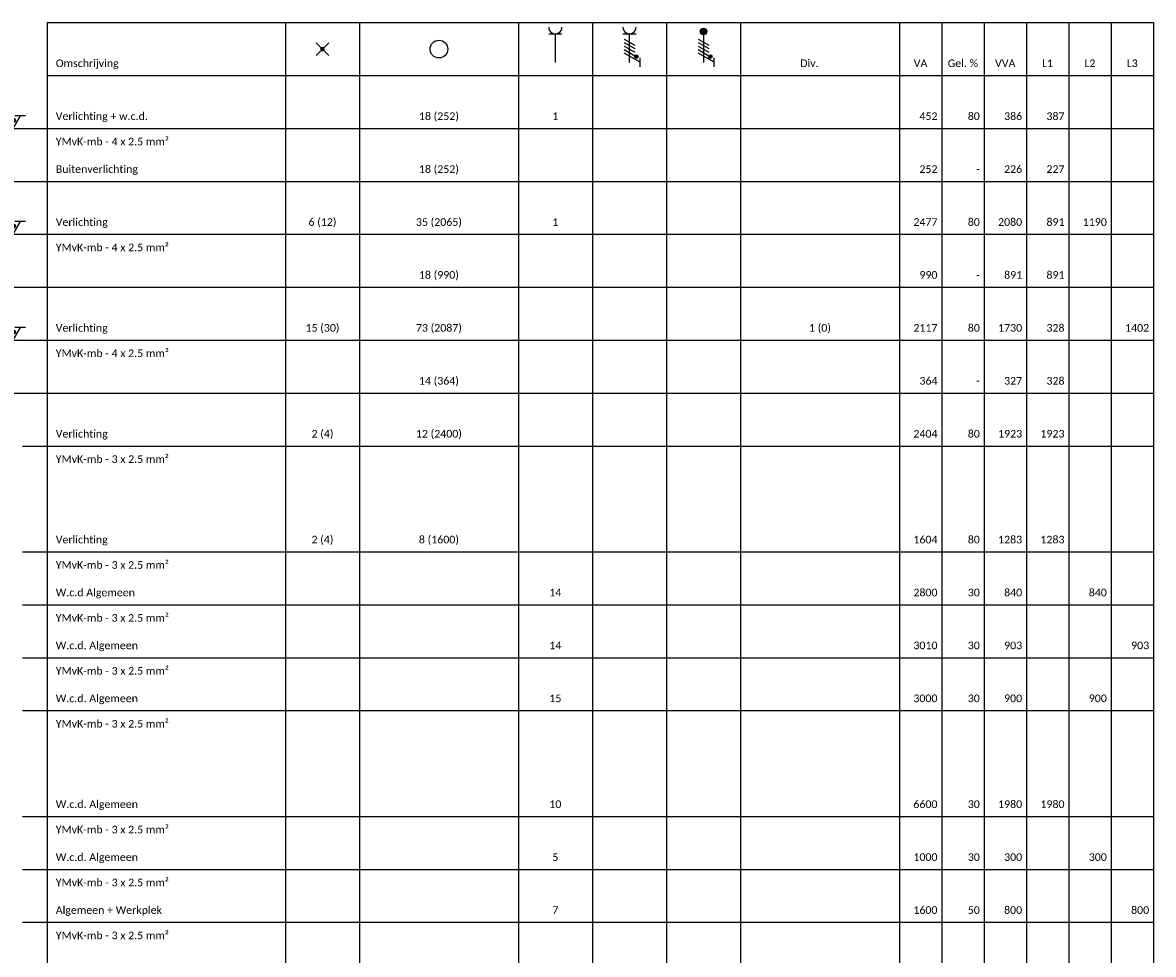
# Model space of a CAD drawing. Header units: millimetres. Extents: x -28926 to 10786, y -11879 to 29672.
# Tile 24 of 24: x -2568 to 10786, y 14319 to 25323. Entities that reach past the tile are written whole.
import ezdxf
from ezdxf.enums import TextEntityAlignment as Align

# ---------------------------------------------------------------- set-up
doc = ezdxf.new("R2010")
doc.units = ezdxf.units.MM
doc.header["$LTSCALE"] = 100
doc.layers.add('EL$1--_', color=3, linetype='Continuous')
doc.styles.add('STABICAD-018', font='calibri.ttf', dxfattribs={"height": 90})

# ---------------------------------------------------------------- blocks, each defined once
blk = doc.blocks.new('P-N-PE_4')
at = {"color": 0, "linetype": 'Continuous'}
for p, q in [((-3, 6.85), (-3, 4.35)), ((-3, 5.6), (1.5, 3)), ((0, 0.87), (0, 7.19)), ((1.5, 2), (-1.5, 3.73)), ((1.5, 1), (-1.5, 2.73)), ((1.5, 0), (-1.5, 1.73)), ((0, 0.87), (0, 0))]:
    blk.add_line(p, q, dxfattribs=at)
at = {"color": 0, "linetype": 'Continuous', "const_width": 0.5}
blk.add_lwpolyline([(-1.68, 3.98, 1), (-2.18, 3.98, 1)], format="xyb", close=True, dxfattribs=at)
at = {"color": 0, "linetype": 'Continuous'}
blk.add_circle((-1.93, 3.98), 0.5, dxfattribs=at)
blk = doc.blocks.new('KOLNR1')
at = {"color": 0, "linetype": 'Continuous'}
for p, q in [((1.41, -1.41), (-1.41, 1.41)), ((-1.41, -1.41), (1.41, 1.41))]:
    blk.add_line(p, q, dxfattribs=at)
at = {"color": 0, "linetype": 'Continuous', "const_width": 0.5}
blk.add_lwpolyline([(-0.25, 0, 1), (0.25, 0, 1)], format="xyb", close=True, dxfattribs=at)
at = {"color": 0, "linetype": 'Continuous', "style": 'STABICAD-018'}
blk.add_attdef('ARTICLECODE', text='', height=1.8, dxfattribs=at).set_placement((0, -1.94), align=Align.MIDDLE)
blk = doc.blocks.new('KOLNR3')
at = {"color": 0, "linetype": 'Continuous'}
blk.add_circle((0, 0), 2, dxfattribs=at)
at = {"color": 0, "linetype": 'Continuous', "style": 'STABICAD-018'}
blk.add_attdef('ARTICLECODE', text='', height=1.8, dxfattribs=at).set_placement((0, -2), align=Align.MIDDLE)
blk = doc.blocks.new('KOLNR6')
at = {"color": 0, "linetype": 'Continuous'}
for p, q in [((-3.5, -1.5), (-3.5, 1.5)), ((3, 0), (-3.5, 0))]:
    blk.add_line(p, q, dxfattribs=at)
blk.add_arc((-5, 0), 1.5, 270, 90, dxfattribs=at)
at = {"color": 0, "linetype": 'Continuous', "style": 'STABICAD-018'}
blk.add_attdef('ARTICLECODE', text='', height=1.8, dxfattribs=at).set_placement((-3.5, -1.5), align=Align.MIDDLE)
blk = doc.blocks.new('KOLNR7')
at = {"color": 0, "linetype": 'Continuous'}
for p, q in [((-3.5, -1.5), (-3.5, 1.5)), ((3, 0), (-3.5, 0)), ((-2.29, -1.2), (-0.91, 1.2)), ((-1.49, -1.2), (-0.11, 1.2)), ((-0.69, -1.2), (0.69, 1.2)), ((0.11, -1.2), (1.49, 1.2)), ((2.99, 2.4), (0.91, -1.2)), ((3.99, 2.4), (1.99, 2.4))]:
    blk.add_line(p, q, dxfattribs=at)
at = {"color": 0, "linetype": 'Continuous', "const_width": 0.4}
blk.add_lwpolyline([(1.69, 1.35, 1), (1.69, 1.75, 1)], format="xyb", close=True, dxfattribs=at)
at = {"color": 0, "linetype": 'Continuous'}
blk.add_circle((1.69, 1.55), 0.4, dxfattribs=at)
blk.add_arc((-5, 0), 1.5, 270, 90, dxfattribs=at)
at = {"color": 0, "linetype": 'Continuous', "style": 'STABICAD-018'}
blk.add_attdef('ARTICLECODE', text='', height=1.8, dxfattribs=at).set_placement((-1.49, -2), align=Align.MIDDLE)
blk = doc.blocks.new('KOLNR9')
at = {"color": 0, "linetype": 'Continuous'}
for p, q in [((-4, 0), (3, 0)), ((-2.29, -1.2), (-0.91, 1.2)), ((-1.49, -1.2), (-0.11, 1.2)), ((-0.69, -1.2), (0.69, 1.2)), ((0.11, -1.2), (1.49, 1.2)), ((2.99, 2.4), (0.91, -1.2)), ((3.99, 2.4), (1.99, 2.4))]:
    blk.add_line(p, q, dxfattribs=at)
for points, const_width in [([(-4, -0.38, 1), (-4, 0.38, 1)], 0.75), ([(1.69, 1.35, 1), (1.69, 1.75, 1)], 0.4)]:
    blk.add_lwpolyline(points, format="xyb", close=True, dxfattribs=dict(at, const_width=const_width))
for centre, radius in [((-4, 0), 0.75), ((1.69, 1.55), 0.4)]:
    blk.add_circle(centre, radius, dxfattribs=at)
at = {"color": 0, "linetype": 'Continuous', "style": 'STABICAD-018'}
blk.add_attdef('ARTICLECODE', text='', height=1.8, dxfattribs=at).set_placement((-0.85, -1.78), align=Align.MIDDLE)

msp = doc.modelspace()

# ---------------------------------------------------------------- linework, layer by layer
at = {"layer": 'EL$1--_', "color": 1}
for p, q in [((-2277, 25323), (-2277, -6802)), ((-2277, 25323), (10786, 25323)), ((536, 25323), (536, -6802)), ((1411, 25323), (1411, -6802)), ((3286, 25323), (3286, -6802)), ((4161, 25323), (4161, -6802)), ((5036, 25323), (5036, -6802)), ((5911, 25323), (5911, -6802)), ((7786, 25323), (7786, -6802)), ((8286, 25323), (8286, -6802)), ((8786, 25323), (8786, -6802)), ((9286, 25323), (9286, -6802)), ((9786, 25323), (9786, -6802)), ((10286, 25323), (10286, -6802)), ((10786, 25323), (10786, -6802)), ((-2277, 24698), (10786, 24698))]:
    msp.add_line(p, q, dxfattribs=at)
at = {"layer": 'EL$1--_'}
for p, q in [((-2518, 24073, 116675), (-2277, 24073)), ((-2277, 24073), (10786, 24073)), ((-3027, 23448), (-2277, 23448)), ((-2277, 23448), (10786, 23448)), ((-2518, 22823, 115425), (-2277, 22823)), ((-2277, 22823), (10786, 22823)), ((-3027, 22198), (-2277, 22198)), ((-2277, 22198), (10786, 22198)), ((-2518, 21573, 114175), (-2277, 21573)), ((-2277, 21573), (10786, 21573)), ((-3027, 20948), (-2277, 20948)), ((-2277, 20948), (10786, 20948)), ((-2568, 20323, 112925), (-2277, 20323)), ((-2277, 20323), (10786, 20323)), ((-2568, 19073, 111675), (-2277, 19073)), ((-2277, 19073), (10786, 19073)), ((-2568, 18448, 111050), (-2277, 18448)), ((-2277, 18448), (10786, 18448)), ((-2568, 17823, 110425), (-2277, 17823)), ((-2277, 17823), (10786, 17823)), ((-2568, 17198, 109800), (-2277, 17198)), ((-2277, 17198), (10786, 17198)), ((-2568, 15948, 108550), (-2277, 15948)), ((-2277, 15948), (10786, 15948)), ((-2568, 15323, 107925), (-2277, 15323)), ((-2277, 15323), (10786, 15323)), ((-2568, 14698, 107300), (-2277, 14698)), ((-2277, 14698), (10786, 14698))]:
    msp.add_line(p, q, dxfattribs=at)

# ---------------------------------------------------------------- block references
at = {"layer": 'EL$1--_', "rotation": 270}
for name, p, xscale, yscale, zscale in [('KOLNR6', (3723, 25010), 52.08333333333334, 52.08333333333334, 52.08333333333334), ('KOLNR7', (4598, 25010), 52.08333333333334, 52.08333333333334, 52.08333333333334), ('KOLNR9', (5473, 25010), 52.08333333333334, 52.08333333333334, 52.08333333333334), ('KOLNR3', (2348, 25010), 52.08333333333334, 52.08333333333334, 52.08333333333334), ('KOLNR1', (973, 25010), 52.08333333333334, 52.08333333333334, 52.08333333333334), ('P-N-PE_4', (-2877, 24073), 50, 50, 50), ('P-N-PE_4', (-2877, 22823), 50, 50, 50), ('P-N-PE_4', (-2877, 21573), 50, 50, 50)]:
    msp.add_blockref(name, p, dxfattribs=dict(at, xscale=xscale, yscale=yscale, zscale=zscale))

# ---------------------------------------------------------------- texts
at = {"layer": 'EL$1--_', "color": 7, "style": 'STABICAD-018'}
for s, p in [('Omschrijving', (-2177, 24798)), ('Verlichting + w.c.d.', (-2177, 24173)), ('YMvK-mb - 4 x 2.5 mm²', (-2177, 23873)), ('Buitenverlichting', (-2177, 23548)), ('Verlichting', (-2177, 22923)), ('YMvK-mb - 4 x 2.5 mm²', (-2177, 22623)), ('Verlichting', (-2177, 21673)), ('YMvK-mb - 4 x 2.5 mm²', (-2177, 21373)), ('Verlichting', (-2177, 20423)), ('YMvK-mb - 3 x 2.5 mm²', (-2177, 20123)), ('Verlichting', (-2177, 19173)), ('YMvK-mb - 3 x 2.5 mm²', (-2177, 18873)), ('W.c.d Algemeen', (-2177, 18548)), ('YMvK-mb - 3 x 2.5 mm²', (-2177, 18248)), ('W.c.d. Algemeen', (-2177, 17923)), ('YMvK-mb - 3 x 2.5 mm²', (-2177, 17623)), ('W.c.d. Algemeen', (-2177, 17298)), ('YMvK-mb - 3 x 2.5 mm²', (-2177, 16998)), ('W.c.d. Algemeen', (-2177, 16048)), ('YMvK-mb - 3 x 2.5 mm²', (-2177, 15748)), ('W.c.d. Algemeen', (-2177, 15423)), ('YMvK-mb - 3 x 2.5 mm²', (-2177, 15123)), ('Algemeen + Werkplek', (-2177, 14798)), ('YMvK-mb - 3 x 2.5 mm²', (-2177, 14498))]:
    msp.add_text(s, height=90, dxfattribs=at).set_placement(p)
for s, p in [('Div.', (6723, 24798)), ('VA', (8036, 24798)), ('Gel. %', (8536, 24798)), ('VVA', (9036, 24798)), ('L1', (9536, 24798)), ('L2', (10036, 24798)), ('L3', (10536, 24798)), ('18 (252)', (2348, 24173)), ('1', (3723, 24173)), ('18 (252)', (2348, 23548)), ('6 (12)', (973, 22923)), ('35 (2065)', (2348, 22923)), ('1', (3723, 22923)), ('18 (990)', (2348, 22298)), ('15 (30)', (973, 21673)), ('73 (2087)', (2348, 21673)), ('1 (0)', (6848, 21673)), ('14 (364)', (2348, 21048)), ('2 (4)', (973, 20423)), ('12 (2400)', (2348, 20423)), ('2 (4)', (973, 19173)), ('8 (1600)', (2348, 19173)), ('14', (3723, 18548)), ('14', (3723, 17923)), ('15', (3723, 17298)), ('10', (3723, 16048)), ('5', (3723, 15423)), ('7', (3723, 14798))]:
    msp.add_text(s, height=90, dxfattribs=at).set_placement(p, align=Align.CENTER)
for s, p in [('452', (8236, 24173)), ('80', (8736, 24173)), ('386', (9236, 24173)), ('387', (9736, 24173)), ('252', (8236, 23548)), ('226', (9236, 23548)), ('227', (9736, 23548)), ('-', (8736, 23548)), ('2477', (8236, 22923)), ('80', (8736, 22923)), ('2080', (9236, 22923)), ('891', (9736, 22923)), ('1190', (10236, 22923)), ('990', (8236, 22298)), ('-', (8736, 22298)), ('891', (9236, 22298)), ('891', (9736, 22298)), ('2117', (8236, 21673)), ('80', (8736, 21673)), ('1730', (9236, 21673)), ('328', (9736, 21673)), ('1402', (10736, 21673)), ('364', (8236, 21048)), ('327', (9236, 21048)), ('328', (9736, 21048)), ('-', (8736, 21048)), ('2404', (8236, 20423)), ('80', (8736, 20423)), ('1923', (9236, 20423)), ('1923', (9736, 20423)), ('1604', (8236, 19173)), ('80', (8736, 19173)), ('1283', (9236, 19173)), ('1283', (9736, 19173)), ('2800', (8236, 18548)), ('30', (8736, 18548)), ('840', (9236, 18548)), ('840', (10236, 18548)), ('3010', (8236, 17923)), ('30', (8736, 17923)), ('903', (9236, 17923)), ('903', (10736, 17923)), ('3000', (8236, 17298)), ('30', (8736, 17298)), ('900', (9236, 17298)), ('900', (10236, 17298)), ('6600', (8236, 16048)), ('30', (8736, 16048)), ('1980', (9236, 16048)), ('1980', (9736, 16048)), ('1000', (8236, 15423)), ('30', (8736, 15423)), ('300', (9236, 15423)), ('300', (10236, 15423)), ('1600', (8236, 14798)), ('50', (8736, 14798)), ('800', (9236, 14798)), ('800', (10736, 14798))]:
    msp.add_text(s, height=90, dxfattribs=at).set_placement(p, align=Align.RIGHT)

doc.saveas('drawing.dxf')
